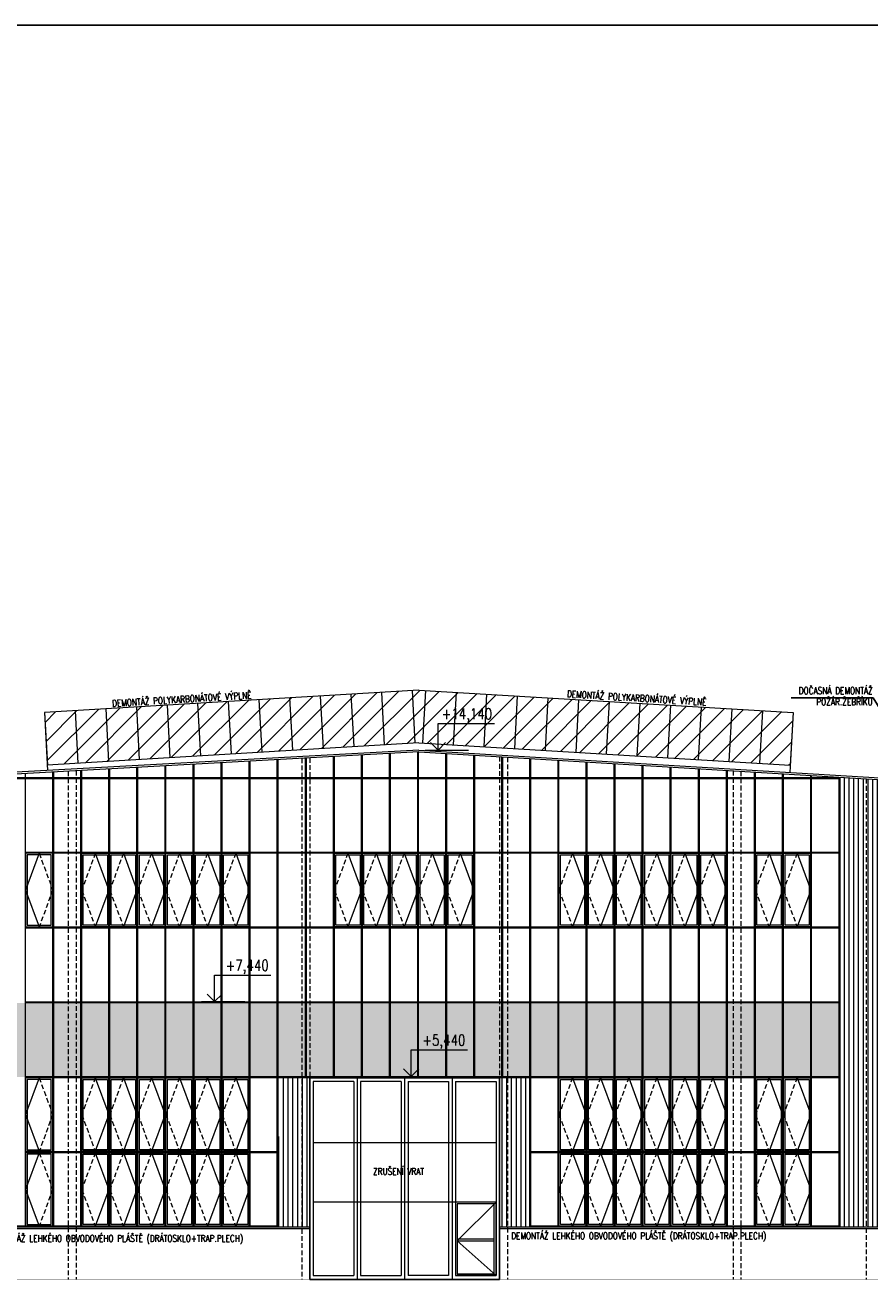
# Model space of a CAD drawing. Header units: millimetres. Extents: x -485339 to 350584, y -1189934 to 0.
# Tile 161 of 178: x -279443 to -256875, y -547570 to -513966. Entities that reach past the tile are written whole.
import ezdxf
from ezdxf import colors
from ezdxf.entities.mleader import LeaderData, LeaderLine
from ezdxf.enums import TextEntityAlignment as Align
from ezdxf.math import Vec2, Vec3

# ---------------------------------------------------------------- set-up
doc = ezdxf.new("R2010")
doc.units = ezdxf.units.MM
doc.header["$LTSCALE"] = 10
doc.linetypes.add('DASHED', pattern=[19.05, 12.7, -6.35])
doc.linetypes.add('ČÁRKOVANÁ', pattern=[19.05, 12.7, -6.35])
doc.layers.get('Defpoints').update_dxf_attribs({"color": 201})
for name, color, linetype, lineweight, true_color in [('BOUR_DVEŘE', 7, 'Continuous', 18, 0x4ccd32), ('BOUR_OBV.PLÁŠT', 7, 'Continuous', 18, 0x4ccd32), ('BOUR_OKNA', 7, 'Continuous', 18, 0x4ccd32), ('BOUR_ČÁRY_PLNÉ', 7, 'Continuous', 18, 0x4ccd32), ('BOUR_ŠRAFY', 7, 'Continuous', 18, 0x4ccd32), ('BOURÁNÍ_POPIS', 7, 'Continuous', 18, 0x4ccd32)]:
    doc.layers.add(name, color=color, linetype=linetype, lineweight=lineweight, true_color=true_color)
for name, color, linetype, lineweight in [('St__otvory_dveře', 40, 'Continuous', 18), ('St_kóty_výškové', 132, 'Continuous', 18), ('St_otvory_okna', 40, 'Continuous', 18), ('St_sloupy_opláštění_pohled', 25, 'ČÁRKOVANÁ', 18), ('St_čáry_obrys', 5, 'Continuous', 35), ('St_čáry_plné', 250, 'Continuous', 18)]:
    doc.layers.add(name, color=color, linetype=linetype, lineweight=lineweight)
doc.styles.add('ROMANS', font='romans.shx', dxfattribs={"width": 0.8})
doc.styles.get("Standard").update_dxf_attribs({"font": 'simplex.shx', "width": 0.8})
pattern_1 = [(90, (0, 160416.98), (-127, 8e-15), [])]

# ---------------------------------------------------------------- blocks, each defined once
blk = doc.blocks.new('G$CBEA78B39')
at = {"layer": 'St__otvory_dveře', "color": 0}
for p, q in [((-100, -100), (-100, 5287)), ((-100, 5287), (4970, 5287)), ((1076, 5187), (-8, 5187)), ((-8, 5187), (-8, 0)), ((1076, 5187), (1076, 0)), ((1168, 5287), (1168, -100)), ((1259, 5187), (1259, 0)), ((2343, 5187), (1259, 5187)), ((2343, 5187), (2343, 0)), ((2435, 5287), (2435, -100)), ((2527, 5187), (2527, 0)), ((2527, 5187), (3611, 5187)), ((3611, 5187), (3611, 0)), ((3702, 5287), (3702, -100)), ((3794, 5187), (3794, 0)), ((3794, 5187), (4878, 5187)), ((4878, 5187), (4878, 0)), ((4970, 5287), (4970, -100)), ((-8, 3561), (4878, 3561)), ((4878, 1965), (-8, 1965)), ((4878, 1965), (3794, 1965)), ((3794, 1965), (3794, 0)), ((4878, 1965), (3840, 933)), ((4832, 1915), (3840, 1915)), ((3840, 1915), (3840, 50)), ((4832, 50), (4832, 1915)), ((4878, 0), (4878, 1965)), ((3840, 983), (4832, 983)), ((3840, 933), (4878, 0)), ((3840, 933), (4832, 933)), ((3840, 50), (4832, 50)), ((4970, -100), (-100, -100)), ((-8, 0), (1076, 0)), ((1259, 0), (2343, 0)), ((3611, 0), (2527, 0)), ((3794, 0), (4878, 0)), ((4878, 0), (3794, 0))]:
    blk.add_line(p, q, dxfattribs=at)
blk.add_lwpolyline([(-100, -100), (4970, -100), (4970, 5287), (-100, 5287)], close=True, dxfattribs=at)
blk = doc.blocks.new('*U3990')
at = {"layer": 'St_čáry_plné'}
blk.add_lwpolyline([(0, 0), (-7, -1403)], dxfattribs=at)
blk = doc.blocks.new('*U3991')
at = {"layer": 'St_čáry_plné', "rotation": 3.440080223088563}
for p in [(-272379, -531941), (-271561, -531891), (-270742, -531842), (-269924, -531793), (-269105, -531744), (-278109, -532285), (-277290, -532236), (-276472, -532187), (-275653, -532137), (-274835, -532088), (-274016, -532039), (-273198, -531990), (-278927, -532334)]:
    blk.add_blockref('*U3990', p, dxfattribs=at)
blk = doc.blocks.new('*U3997')
at = {"layer": 'St_čáry_plné'}
blk.add_lwpolyline([(0, 0), (-7, 1403)], dxfattribs=at)
blk = doc.blocks.new('*U3996')
at = {"layer": 'St_čáry_plné', "rotation": 176.5599197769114}
for p in [(-268750, -531744), (-267931, -531793), (-267113, -531842), (-266294, -531891), (-265476, -531941), (-264657, -531990), (-263839, -532039), (-263020, -532088), (-262202, -532137), (-261383, -532187), (-260565, -532236), (-259746, -532285), (-258927, -532334)]:
    blk.add_blockref('*U3997', p, dxfattribs=at)
blk = doc.blocks.new('*U4033')
at = {"color": 0, "linetype": 'ByBlock', "lineweight": -2}
blk.add_line((3, 0), (-7, 0), dxfattribs=at)
for points in [[(0, 0), (0, 6.12), (0, 6.12), (-13, 6.12)], [(1.75, 1.75), (0, 0), (-1.75, 1.75)]]:
    blk.add_lwpolyline(points, dxfattribs=at)
at = {"color": 0, "linetype": 'ByBlock', "lineweight": -2, "style": 'ROMANS', "width": 0.8}
for tag, p in [('VYSKA', (-3.45, 9.62)), ('POPIS_001', (-12.5, 5.12))]:
    blk.add_attdef(tag, text='', height=2.5, dxfattribs=at).set_placement(p, align=Align.TOP_RIGHT)
blk = doc.blocks.new('G$CE9516F89')
at = {"layer": 'St_otvory_okna', "color": 0}
for points in [[(0, 0), (725, 0), (725, 1962.5), (0, 1962.5)], [(40, 40), (685, 40), (685, 1922.5), (40, 1922.5)]]:
    blk.add_lwpolyline(points, close=True, dxfattribs=at)
blk.add_lwpolyline([(362.5, 1962.5), (0, 981.25), (362.5, 0)], dxfattribs=at)
at = {"layer": 'St_otvory_okna', "color": 0, "linetype": 'ČÁRKOVANÁ'}
blk.add_lwpolyline([(362.5, 1962.5), (725, 981.25), (362.5, 0)], dxfattribs=at)

msp = doc.modelspace()

# ---------------------------------------------------------------- hatches: boundary and pattern name
at = {"layer": 'BOUR_ŠRAFY', "linetype": 'DASHED'}
h = msp.add_hatch(dxfattribs=at)
h.set_pattern_fill('ANSI31', color=256, scale=120)
h.set_pattern_definition([(45, (-75532.35, 0), (-269.40768, 269.40768), [])])
h.paths.add_polyline_path([(-278927.5, -532334.2), (-278843.3, -533734.2), (-268927.5, -533138.1), (-259004.5, -533734.6), (-258920.4, -532334.6), (-268927.5, -531733.1)])
at = {"layer": 'BOUR_ŠRAFY'}
h = msp.add_hatch(dxfattribs=at)
h.set_pattern_fill('ANSI31', color=256, scale=40, angle=45)
h.set_pattern_definition(pattern_1)
h.paths.add_polyline_path([(-257680.4, -546080.2), (-257680, -534067.7), (-238650, -535206.1), (-238650, -542020.2), (-254080, -542020.2), (-254080, -546080.2)])
h = msp.add_hatch(dxfattribs=at)
h.set_pattern_fill('ANSI31', color=256, scale=40, angle=45)
h.set_pattern_definition(pattern_1)
h.paths.add_polyline_path([(-271840, -542090.5), (-271840, -546080.2), (-272680.4, -546080.2), (-272680.4, -546055.2), (-272661.4, -542092.7)])
h = msp.add_hatch(dxfattribs=at)
h.set_pattern_fill('ANSI31', color=256, scale=40, angle=45)
h.set_pattern_definition(pattern_1)
h.paths.add_polyline_path([(-265955.4, -542092.7), (-265955.4, -546055.2), (-265955.4, -546080.2), (-266770, -546080.2), (-266770, -542092.7)])
at = {"layer": 'St_otvory_okna'}
h = msp.add_hatch(color=254, dxfattribs=at)
h.dxf.hatch_style = 1
h.paths.add_polyline_path([(-304205.4, -540092.7), (-304930.4, -540092.7), (-304930.4, -542067.7), (-304205.4, -542067.7)])
h.paths.add_polyline_path([(-304180.4, -540092.7), (-304180.4, -542067.7), (-303455.4, -542067.7), (-303455.4, -540092.7)])
h.paths.add_polyline_path([(-303430.4, -540092.7), (-303430.4, -542067.7), (-302705.4, -542067.7), (-302705.4, -540092.7)])
h.paths.add_polyline_path([(-302680.4, -542067.7), (-301955.4, -542067.7), (-301955.4, -540092.7), (-302680.4, -540092.7)])
h.paths.add_polyline_path([(-301930.4, -540092.7), (-301930.4, -542067.7), (-301205.4, -542067.7), (-301205.4, -540092.7)])
h.paths.add_polyline_path([(-301180.4, -540092.7), (-301180.4, -542067.7), (-300455.4, -542067.7), (-300455.4, -540092.7)])
h.paths.add_polyline_path([(-300430.4, -540092.7), (-300430.4, -542067.7), (-299705.4, -542067.7), (-299705.4, -540092.7)])
h.paths.add_polyline_path([(-299680.4, -540092.7), (-299680.4, -542067.7), (-298955.4, -542067.7), (-298955.4, -540092.7)])
h.paths.add_polyline_path([(-298930.4, -540092.7), (-298930.4, -542067.7), (-298205.4, -542067.7), (-298205.4, -540092.7)])
h.paths.add_polyline_path([(-297455.4, -540092.7), (-298180.4, -540092.7), (-298180.4, -542067.7), (-297455.4, -542067.7)])
h.paths.add_polyline_path([(-297430.4, -540092.7), (-297430.4, -542067.7), (-296705.4, -542067.7), (-296705.4, -540092.7)])
h.paths.add_polyline_path([(-296680.4, -540092.7), (-296680.4, -542067.7), (-295955.4, -542067.7), (-295955.4, -540092.7)])
h.paths.add_polyline_path([(-295930.4, -540092.7), (-295930.4, -542067.7), (-295205.4, -542067.7), (-295205.4, -540092.7)])
h.paths.add_polyline_path([(-295180.4, -540092.7), (-295180.4, -542067.7), (-294455.4, -542067.7), (-294455.4, -540092.7)])
h.paths.add_polyline_path([(-294430.4, -540092.7), (-294430.4, -542067.7), (-293705.4, -542067.7), (-293705.4, -540092.7)])
h.paths.add_polyline_path([(-293680.4, -540092.7), (-293680.4, -542067.7), (-292955.4, -542067.7), (-292955.4, -540092.7)])
h.paths.add_polyline_path([(-292930.4, -540092.7), (-292930.4, -542067.7), (-292205.4, -542067.7), (-292205.4, -540092.7)])
h.paths.add_polyline_path([(-292180.4, -540092.7), (-292180.4, -542067.7), (-291455.4, -542067.7), (-291455.4, -540092.7)])
h.paths.add_polyline_path([(-291430.4, -540092.7), (-291430.4, -542067.7), (-290705.4, -542067.7), (-290705.4, -540092.7)])
h.paths.add_polyline_path([(-290680.4, -542067.7), (-289955.4, -542067.7), (-289955.4, -540092.7), (-290680.4, -540092.7)])
h.paths.add_polyline_path([(-289930.4, -542067.7), (-289205.4, -542067.7), (-289205.4, -540092.7), (-289930.4, -540092.7)])
h.paths.add_polyline_path([(-289180.4, -542067.7), (-288455.4, -542067.7), (-288455.4, -540092.7), (-289180.4, -540092.7)])
h.paths.add_polyline_path([(-288430.4, -542067.7), (-287705.4, -542067.7), (-287705.4, -540092.7), (-288430.4, -540092.7)])
h.paths.add_polyline_path([(-287680.4, -542067.7), (-286955.4, -542067.7), (-286955.4, -540092.7), (-287680.4, -540092.7)])
h.paths.add_polyline_path([(-286930.4, -542067.7), (-286205.4, -542067.7), (-286205.4, -540092.7), (-286930.4, -540092.7)])
h.paths.add_polyline_path([(-286180.4, -542067.7), (-285455.4, -542067.7), (-285455.4, -540092.7), (-286180.4, -540092.7)])
h.paths.add_polyline_path([(-285430.4, -542067.7), (-284705.4, -542067.7), (-284705.4, -540092.7), (-285430.4, -540092.7)])
h.paths.add_polyline_path([(-284680.4, -542067.7), (-283955.4, -542067.7), (-283955.4, -540092.7), (-284680.4, -540092.7)])
h.paths.add_polyline_path([(-283930.4, -542067.7), (-283205.4, -542067.7), (-283205.4, -540092.7), (-283930.4, -540092.7)])
h.paths.add_polyline_path([(-283180.4, -540092.7), (-283180.4, -542067.7), (-282455.4, -542067.7), (-282455.4, -540092.7)])
h.paths.add_polyline_path([(-282430.4, -540092.7), (-282430.4, -542067.7), (-281705.4, -542067.7), (-281705.4, -540092.7)])
h.paths.add_polyline_path([(-281680.4, -542067.7), (-280955.4, -542067.7), (-280955.4, -540092.7), (-281680.4, -540092.7)])
h.paths.add_polyline_path([(-280930.4, -540092.7), (-280930.4, -542067.7), (-280205.4, -542067.7), (-280205.4, -540092.7)])
h.paths.add_polyline_path([(-280180.4, -540092.7), (-280180.4, -542067.7), (-279455.4, -542067.7), (-279455.4, -540092.7)])
h.paths.add_polyline_path([(-279430.4, -540092.7), (-279430.4, -542067.7), (-278705.4, -542067.7), (-278705.4, -540092.7)])
h.paths.add_polyline_path([(-278680.4, -540092.7), (-278680.4, -542067.7), (-277955.4, -542067.7), (-277955.4, -540092.7)])
h.paths.add_polyline_path([(-277205.4, -540092.7), (-277930.4, -540092.7), (-277930.4, -542067.7), (-277205.4, -542067.7)])
h.paths.add_polyline_path([(-276455.4, -540092.7), (-277180.4, -540092.7), (-277180.4, -542067.7), (-276455.4, -542067.7)])
h.paths.add_polyline_path([(-275705.4, -540092.7), (-276430.4, -540092.7), (-276430.4, -542067.7), (-275705.4, -542067.7)])
h.paths.add_polyline_path([(-274955.4, -540092.7), (-275680.4, -540092.7), (-275680.4, -542067.7), (-274955.4, -542067.7)])
h.paths.add_polyline_path([(-274205.4, -540092.7), (-274930.4, -540092.7), (-274930.4, -542067.7), (-274205.4, -542067.7)])
h.paths.add_polyline_path([(-273455.4, -540092.7), (-274180.4, -540092.7), (-274180.4, -542067.7), (-273455.4, -542067.7)])
h.paths.add_polyline_path([(-273430.4, -540092.7), (-273430.4, -542067.7), (-272705.4, -542067.7), (-272705.4, -540092.7)])
h.paths.add_polyline_path([(-272680.4, -540092.7), (-272680.4, -542067.7), (-271955.4, -542067.7), (-271955.4, -540092.7)])
h.paths.add_polyline_path([(-271930.4, -542067.7), (-271205.4, -542067.7), (-271205.4, -540092.7), (-271930.4, -540092.7)])
h.paths.add_polyline_path([(-271180.4, -542067.7), (-270455.4, -542067.7), (-270455.4, -540092.7), (-271180.4, -540092.7)])
h.paths.add_polyline_path([(-270430.4, -542067.7), (-269705.4, -542067.7), (-269705.4, -540092.7), (-270430.4, -540092.7)])
h.paths.add_polyline_path([(-269680.4, -542067.7), (-268955.4, -542067.7), (-268955.4, -540092.7), (-269680.4, -540092.7)])
h.paths.add_polyline_path([(-268930.4, -542067.7), (-268205.4, -542067.7), (-268205.4, -540092.7), (-268930.4, -540092.7)])
h.paths.add_polyline_path([(-268180.4, -542067.7), (-267455.4, -542067.7), (-267455.4, -540092.7), (-268180.4, -540092.7)])
h.paths.add_polyline_path([(-266705.4, -540092.7), (-267430.4, -540092.7), (-267430.4, -542067.7), (-266705.4, -542067.7)])
h.paths.add_polyline_path([(-266680.4, -542067.7), (-265955.4, -542067.7), (-265955.4, -540092.7), (-266680.4, -540092.7)])
h.paths.add_polyline_path([(-265930.4, -542067.7), (-265205.4, -542067.7), (-265205.4, -540092.7), (-265930.4, -540092.7)])
h.paths.add_polyline_path([(-264455.4, -540092.7), (-265180.4, -540092.7), (-265180.4, -542067.7), (-264455.4, -542067.7)])
h.paths.add_polyline_path([(-263705.4, -540092.7), (-264430.4, -540092.7), (-264430.4, -542067.7), (-263705.4, -542067.7)])
h.paths.add_polyline_path([(-262955.4, -540092.7), (-263680.4, -540092.7), (-263680.4, -542067.7), (-262955.4, -542067.7)])
h.paths.add_polyline_path([(-262205.4, -540092.7), (-262930.4, -540092.7), (-262930.4, -542067.7), (-262205.4, -542067.7)])
h.paths.add_polyline_path([(-261455.4, -540092.7), (-262180.4, -540092.7), (-262180.4, -542067.7), (-261455.4, -542067.7)])
h.paths.add_polyline_path([(-260705.4, -540092.7), (-261430.4, -540092.7), (-261430.4, -542067.7), (-260705.4, -542067.7)])
h.paths.add_polyline_path([(-260680.4, -542067.7), (-259955.4, -542067.7), (-259955.4, -540092.7), (-260680.4, -540092.7)])
h.paths.add_polyline_path([(-259205.4, -540092.7), (-259930.4, -540092.7), (-259930.4, -542067.7), (-259205.4, -542067.7)])
h.paths.add_polyline_path([(-258455.4, -540092.7), (-259180.4, -540092.7), (-259180.4, -542067.7), (-258455.4, -542067.7)])
h.paths.add_polyline_path([(-257705.4, -540092.7), (-258430.4, -540092.7), (-258430.4, -542067.7), (-257705.4, -542067.7)])

# ---------------------------------------------------------------- linework, layer by layer
at = {"layer": 'BOUR_OBV.PLÁŠT'}
for points in [[(-273430.4, -534092.7), (-273430.4, -533633.7)], [(-272705.4, -534092.7), (-272705.4, -533593.9)], [(-272680.4, -534092.7), (-272680.4, -533592.5)], [(-271955.4, -534092.7), (-271955.4, -533552.6)], [(-271930.4, -534092.7), (-271930.4, -533551.2)], [(-271205.4, -534092.7), (-271205.4, -533511.3)], [(-271180.4, -534092.7), (-271180.4, -533510)], [(-270455.4, -534092.7), (-270455.4, -533470.1)], [(-270430.4, -534092.7), (-270430.4, -533468.7)], [(-269705.4, -534092.7), (-269705.4, -533428.8)], [(-269680.4, -534092.7), (-269680.4, -533427.4)], [(-268955.4, -534092.7), (-268955.4, -533387.6)], [(-268930.4, -534092.7), (-268930.4, -533386.2)], [(-268205.4, -534092.7), (-268205.4, -533429.4)], [(-268180.4, -534092.7), (-268180.4, -533430.9)], [(-267455.4, -534092.7), (-267455.4, -533474.5)], [(-267430.4, -534092.7), (-267430.4, -533476)], [(-266705.4, -534092.7), (-266705.4, -533519.6)], [(-266680.4, -534092.7), (-266680.4, -533521.1)], [(-265955.4, -534092.7), (-265955.4, -533564.7)], [(-265930.4, -534092.7), (-265930.4, -533566.2)], [(-265205.4, -534092.7), (-265205.4, -533609.8)], [(-265180.4, -534092.7), (-265180.4, -533611.3)], [(-279430.4, -534092.7), (-279430.4, -533963.8)], [(-278705.4, -534092.7), (-278705.4, -533923.9)], [(-278680.4, -534092.7), (-278680.4, -533922.6)], [(-277955.4, -534092.7), (-277955.4, -533882.7)], [(-277930.4, -534092.7), (-277930.4, -533881.3)], [(-277205.4, -534092.7), (-277205.4, -533841.4)], [(-277180.4, -534092.7), (-277180.4, -533840)], [(-276455.4, -534092.7), (-276455.4, -533800.2)], [(-276430.4, -534092.7), (-276430.4, -533798.8)], [(-275705.4, -534092.7), (-275705.4, -533758.9)], [(-275680.4, -534092.7), (-275680.4, -533757.5)], [(-274955.4, -534092.7), (-274955.4, -533717.6)], [(-274930.4, -534092.7), (-274930.4, -533716.3)], [(-274205.4, -534092.7), (-274205.4, -533676.4)], [(-274180.4, -534092.7), (-274180.4, -533675)], [(-273455.4, -534092.7), (-273455.4, -533635.1)], [(-264455.4, -534092.7), (-264455.4, -533654.9)], [(-264430.4, -534092.7), (-264430.4, -533656.4)], [(-263705.4, -534092.7), (-263705.4, -533700)], [(-263680.4, -534092.7), (-263680.4, -533701.5)], [(-262955.4, -534092.7), (-262955.4, -533745)], [(-262930.4, -534092.7), (-262930.4, -533746.5)], [(-262205.4, -534092.7), (-262205.4, -533790.1)], [(-262180.4, -534092.7), (-262180.4, -533791.6)], [(-261455.4, -534092.7), (-261455.4, -533835.2)], [(-261430.4, -534092.7), (-261430.4, -533836.7)], [(-260705.4, -534092.7), (-260705.4, -533880.3)], [(-260680.4, -534092.7), (-260680.4, -533881.8)], [(-259955.4, -534092.7), (-259955.4, -533925.4)], [(-259930.4, -534092.7), (-259930.4, -533926.9)], [(-281317.9, -534067.7), (-257680.4, -534067.7), (-257680.4, -546080.2), (-265955.4, -546080.2), (-265955.4, -546055.2)], [(-281317.9, -534092.7), (-257705.4, -534092.7), (-257705.4, -546055.2), (-265955.4, -546055.2)], [(-279430.4, -546055.2), (-279430.4, -534092.7)], [(-278705.4, -546055.2), (-278705.4, -534092.7)], [(-278680.4, -546055.2), (-278680.4, -534092.7)], [(-277955.4, -546055.2), (-277955.4, -534092.7)], [(-277930.4, -546055.2), (-277930.4, -534092.7)], [(-277205.4, -546055.2), (-277205.4, -534092.7)], [(-277180.4, -546055.2), (-277180.4, -534092.7)], [(-276455.4, -546055.2), (-276455.4, -534092.7)], [(-276430.4, -546055.2), (-276430.4, -534092.7)], [(-275705.4, -546055.2), (-275705.4, -534092.7)], [(-275680.4, -546055.2), (-275680.4, -534092.7)], [(-274955.4, -546055.2), (-274955.4, -534092.7)], [(-274930.4, -546055.2), (-274930.4, -534092.7)], [(-274205.4, -546055.2), (-274205.4, -534092.7)], [(-274180.4, -546055.2), (-274180.4, -534092.7)], [(-273455.4, -546055.2), (-273455.4, -534092.7)], [(-273430.4, -546055.2), (-273430.4, -534092.7)], [(-272705.4, -546055.2), (-272705.4, -534092.7)], [(-272680.4, -546055.2), (-272680.4, -534092.7)], [(-271955.4, -542067.7), (-271955.4, -534092.7)], [(-271930.4, -542067.7), (-271930.4, -534092.7)], [(-271205.4, -542067.7), (-271205.4, -534092.7)], [(-271180.4, -542067.7), (-271180.4, -534092.7)], [(-270455.4, -542067.7), (-270455.4, -534092.7)], [(-270430.4, -542067.7), (-270430.4, -534092.7)], [(-269705.4, -542067.7), (-269705.4, -534092.7)], [(-269680.4, -542067.7), (-269680.4, -534092.7)], [(-268955.4, -542067.7), (-268955.4, -534092.7)], [(-268930.4, -542067.7), (-268930.4, -534092.7)], [(-268205.4, -542067.7), (-268205.4, -534092.7)], [(-268180.4, -542067.7), (-268180.4, -534092.7)], [(-267455.4, -542067.7), (-267455.4, -534092.7)], [(-267430.4, -542067.7), (-267430.4, -534092.7)], [(-266705.4, -542067.7), (-266705.4, -534092.7)], [(-266680.4, -542067.7), (-266680.4, -534092.7)], [(-265955.4, -546055.2), (-265955.4, -534092.7)], [(-265930.4, -546055.2), (-265930.4, -534092.7)], [(-265205.4, -546055.2), (-265205.4, -534092.7)], [(-265180.4, -546055.2), (-265180.4, -534092.7)], [(-264455.4, -546055.2), (-264455.4, -534092.7)], [(-264430.4, -546055.2), (-264430.4, -534092.7)], [(-263705.4, -546055.2), (-263705.4, -534092.7)], [(-263680.4, -546055.2), (-263680.4, -534092.7)], [(-262955.4, -546055.2), (-262955.4, -534092.7)], [(-262930.4, -546055.2), (-262930.4, -534092.7)], [(-262205.4, -546055.2), (-262205.4, -534092.7)], [(-262180.4, -546055.2), (-262180.4, -534092.7)], [(-261455.4, -546055.2), (-261455.4, -534092.7)], [(-261430.4, -546055.2), (-261430.4, -534092.7)], [(-260705.4, -546055.2), (-260705.4, -534092.7)], [(-260680.4, -546055.2), (-260680.4, -534092.7)], [(-259955.4, -546055.2), (-259955.4, -534092.7)], [(-259930.4, -546055.2), (-259930.4, -534092.7)], [(-259205.4, -534092.7), (-259205.4, -533970.5)], [(-259205.4, -546055.2), (-259205.4, -534092.7)], [(-259180.4, -534092.7), (-259180.4, -533972)], [(-259180.4, -546055.2), (-259180.4, -534092.7)], [(-258455.4, -534092.7), (-258455.4, -534015.5)], [(-258455.4, -546055.2), (-258455.4, -534092.7)], [(-258430.4, -534092.7), (-258430.4, -534017.1)], [(-258430.4, -546055.2), (-258430.4, -534092.7)], [(-278705.4, -536067.7), (-279430.4, -536067.7)], [(-278705.4, -536092.7), (-279430.4, -536092.7)], [(-277955.4, -536067.7), (-278680.4, -536067.7)], [(-277955.4, -536092.7), (-278680.4, -536092.7)], [(-277205.4, -536067.7), (-277930.4, -536067.7)], [(-277205.4, -536092.7), (-277930.4, -536092.7)], [(-276455.4, -536067.7), (-277180.4, -536067.7)], [(-276455.4, -536092.7), (-277180.4, -536092.7)], [(-275705.4, -536067.7), (-276430.4, -536067.7)], [(-275705.4, -536092.7), (-276430.4, -536092.7)], [(-274955.4, -536067.7), (-275680.4, -536067.7)], [(-274955.4, -536092.7), (-275680.4, -536092.7)], [(-274205.4, -536067.7), (-274930.4, -536067.7)], [(-274205.4, -536092.7), (-274930.4, -536092.7)], [(-273455.4, -536067.7), (-274180.4, -536067.7)], [(-273455.4, -536092.7), (-274180.4, -536092.7)], [(-272705.4, -536067.7), (-273430.4, -536067.7)], [(-272705.4, -536092.7), (-273430.4, -536092.7)], [(-271955.4, -536067.7), (-272680.4, -536067.7)], [(-271955.4, -536092.7), (-272680.4, -536092.7)], [(-271205.4, -536067.7), (-271930.4, -536067.7)], [(-271205.4, -536092.7), (-271930.4, -536092.7)], [(-270455.4, -536067.7), (-271180.4, -536067.7)], [(-270455.4, -536092.7), (-271180.4, -536092.7)], [(-269705.4, -536067.7), (-270430.4, -536067.7)], [(-269705.4, -536092.7), (-270430.4, -536092.7)], [(-268955.4, -536067.7), (-269680.4, -536067.7)], [(-268955.4, -536092.7), (-269680.4, -536092.7)], [(-268205.4, -536067.7), (-268930.4, -536067.7)], [(-268205.4, -536092.7), (-268930.4, -536092.7)], [(-267455.4, -536067.7), (-268180.4, -536067.7)], [(-267455.4, -536092.7), (-268180.4, -536092.7)], [(-266705.4, -536067.7), (-267430.4, -536067.7)], [(-266705.4, -536092.7), (-267430.4, -536092.7)], [(-265955.4, -536067.7), (-266680.4, -536067.7)], [(-265955.4, -536092.7), (-266680.4, -536092.7)], [(-265205.4, -536067.7), (-265930.4, -536067.7)], [(-265205.4, -536092.7), (-265930.4, -536092.7)], [(-264455.4, -536067.7), (-265180.4, -536067.7)], [(-264455.4, -536092.7), (-265180.4, -536092.7)], [(-263705.4, -536067.7), (-264430.4, -536067.7)], [(-263705.4, -536092.7), (-264430.4, -536092.7)], [(-262955.4, -536067.7), (-263680.4, -536067.7)], [(-262955.4, -536092.7), (-263680.4, -536092.7)], [(-262205.4, -536067.7), (-262930.4, -536067.7)], [(-262205.4, -536092.7), (-262930.4, -536092.7)], [(-261455.4, -536067.7), (-262180.4, -536067.7)], [(-261455.4, -536092.7), (-262180.4, -536092.7)], [(-260705.4, -536067.7), (-261430.4, -536067.7)], [(-260705.4, -536092.7), (-261430.4, -536092.7)], [(-259955.4, -536067.7), (-260680.4, -536067.7)], [(-259955.4, -536092.7), (-260680.4, -536092.7)], [(-259205.4, -536067.7), (-259930.4, -536067.7)], [(-259205.4, -536092.7), (-259930.4, -536092.7)], [(-258455.4, -536067.7), (-259180.4, -536067.7)], [(-258455.4, -536092.7), (-259180.4, -536092.7)], [(-257705.4, -536067.7), (-258430.4, -536067.7)], [(-257705.4, -536092.7), (-258430.4, -536092.7)], [(-278705.4, -538067.7), (-279430.4, -538067.7)], [(-278705.4, -538092.7), (-279430.4, -538092.7)], [(-277955.4, -538067.7), (-278680.4, -538067.7)], [(-277955.4, -538092.7), (-278680.4, -538092.7)], [(-277205.4, -538067.7), (-277930.4, -538067.7)], [(-277205.4, -538092.7), (-277930.4, -538092.7)], [(-276455.4, -538067.7), (-277180.4, -538067.7)], [(-276455.4, -538092.7), (-277180.4, -538092.7)], [(-275705.4, -538067.7), (-276430.4, -538067.7)], [(-275705.4, -538092.7), (-276430.4, -538092.7)], [(-274955.4, -538067.7), (-275680.4, -538067.7)], [(-274955.4, -538092.7), (-275680.4, -538092.7)], [(-274205.4, -538067.7), (-274930.4, -538067.7)], [(-274205.4, -538092.7), (-274930.4, -538092.7)], [(-273455.4, -538067.7), (-274180.4, -538067.7)], [(-273455.4, -538092.7), (-274180.4, -538092.7)], [(-272705.4, -538067.7), (-273430.4, -538067.7)], [(-272705.4, -538092.7), (-273430.4, -538092.7)], [(-271955.4, -538067.7), (-272680.4, -538067.7)], [(-271955.4, -538092.7), (-272680.4, -538092.7)], [(-271205.4, -538067.7), (-271930.4, -538067.7)], [(-271205.4, -538092.7), (-271930.4, -538092.7)], [(-270455.4, -538067.7), (-271180.4, -538067.7)], [(-270455.4, -538092.7), (-271180.4, -538092.7)], [(-269705.4, -538067.7), (-270430.4, -538067.7)], [(-269705.4, -538092.7), (-270430.4, -538092.7)], [(-268955.4, -538067.7), (-269680.4, -538067.7)], [(-268955.4, -538092.7), (-269680.4, -538092.7)], [(-268205.4, -538067.7), (-268930.4, -538067.7)], [(-268205.4, -538092.7), (-268930.4, -538092.7)], [(-267455.4, -538067.7), (-268180.4, -538067.7)], [(-267455.4, -538092.7), (-268180.4, -538092.7)], [(-266705.4, -538067.7), (-267430.4, -538067.7)], [(-266705.4, -538092.7), (-267430.4, -538092.7)], [(-265955.4, -538067.7), (-266680.4, -538067.7)], [(-265955.4, -538092.7), (-266680.4, -538092.7)], [(-265205.4, -538067.7), (-265930.4, -538067.7)], [(-265205.4, -538092.7), (-265930.4, -538092.7)], [(-264455.4, -538067.7), (-265180.4, -538067.7)], [(-264455.4, -538092.7), (-265180.4, -538092.7)], [(-263705.4, -538067.7), (-264430.4, -538067.7)], [(-263705.4, -538092.7), (-264430.4, -538092.7)], [(-262955.4, -538067.7), (-263680.4, -538067.7)], [(-262955.4, -538092.7), (-263680.4, -538092.7)], [(-262205.4, -538067.7), (-262930.4, -538067.7)], [(-262205.4, -538092.7), (-262930.4, -538092.7)], [(-261455.4, -538067.7), (-262180.4, -538067.7)], [(-261455.4, -538092.7), (-262180.4, -538092.7)], [(-260705.4, -538067.7), (-261430.4, -538067.7)], [(-260705.4, -538092.7), (-261430.4, -538092.7)], [(-259955.4, -538067.7), (-260680.4, -538067.7)], [(-259955.4, -538092.7), (-260680.4, -538092.7)], [(-259205.4, -538067.7), (-259930.4, -538067.7)], [(-259205.4, -538092.7), (-259930.4, -538092.7)], [(-258455.4, -538067.7), (-259180.4, -538067.7)], [(-258455.4, -538092.7), (-259180.4, -538092.7)], [(-257705.4, -538067.7), (-258430.4, -538067.7)], [(-257705.4, -538092.7), (-258430.4, -538092.7)], [(-278705.4, -540067.7), (-279430.4, -540067.7)], [(-278705.4, -540092.7), (-279430.4, -540092.7)], [(-277955.4, -540067.7), (-278680.4, -540067.7)], [(-277955.4, -540092.7), (-278680.4, -540092.7)], [(-277205.4, -540067.7), (-277930.4, -540067.7)], [(-277205.4, -540092.7), (-277930.4, -540092.7)], [(-276455.4, -540067.7), (-277180.4, -540067.7)], [(-276455.4, -540092.7), (-277180.4, -540092.7)], [(-275705.4, -540067.7), (-276430.4, -540067.7)], [(-275705.4, -540092.7), (-276430.4, -540092.7)], [(-274955.4, -540067.7), (-275680.4, -540067.7)], [(-274955.4, -540092.7), (-275680.4, -540092.7)], [(-274205.4, -540067.7), (-274930.4, -540067.7)], [(-274205.4, -540092.7), (-274930.4, -540092.7)], [(-273455.4, -540067.7), (-274180.4, -540067.7)], [(-273455.4, -540092.7), (-274180.4, -540092.7)], [(-272705.4, -540067.7), (-273430.4, -540067.7)], [(-272705.4, -540092.7), (-273430.4, -540092.7)], [(-271955.4, -540067.7), (-272680.4, -540067.7)], [(-271955.4, -540092.7), (-272680.4, -540092.7)], [(-271205.4, -540067.7), (-271930.4, -540067.7)], [(-271205.4, -540092.7), (-271930.4, -540092.7)], [(-270455.4, -540067.7), (-271180.4, -540067.7)], [(-270455.4, -540092.7), (-271180.4, -540092.7)], [(-269705.4, -540067.7), (-270430.4, -540067.7)], [(-269705.4, -540092.7), (-270430.4, -540092.7)], [(-268955.4, -540067.7), (-269680.4, -540067.7)], [(-268955.4, -540092.7), (-269680.4, -540092.7)], [(-268205.4, -540067.7), (-268930.4, -540067.7)], [(-268205.4, -540092.7), (-268930.4, -540092.7)], [(-267455.4, -540067.7), (-268180.4, -540067.7)], [(-267455.4, -540092.7), (-268180.4, -540092.7)], [(-266705.4, -540067.7), (-267430.4, -540067.7)], [(-266705.4, -540092.7), (-267430.4, -540092.7)], [(-265955.4, -540067.7), (-266680.4, -540067.7)], [(-265955.4, -540092.7), (-266680.4, -540092.7)], [(-265205.4, -540067.7), (-265930.4, -540067.7)], [(-265205.4, -540092.7), (-265930.4, -540092.7)], [(-264455.4, -540067.7), (-265180.4, -540067.7)], [(-264455.4, -540092.7), (-265180.4, -540092.7)], [(-263705.4, -540067.7), (-264430.4, -540067.7)], [(-263705.4, -540092.7), (-264430.4, -540092.7)], [(-262955.4, -540067.7), (-263680.4, -540067.7)], [(-262955.4, -540092.7), (-263680.4, -540092.7)], [(-262205.4, -540067.7), (-262930.4, -540067.7)], [(-262205.4, -540092.7), (-262930.4, -540092.7)], [(-261455.4, -540067.7), (-262180.4, -540067.7)], [(-261455.4, -540092.7), (-262180.4, -540092.7)], [(-260705.4, -540067.7), (-261430.4, -540067.7)], [(-260705.4, -540092.7), (-261430.4, -540092.7)], [(-259955.4, -540067.7), (-260680.4, -540067.7)], [(-259955.4, -540092.7), (-260680.4, -540092.7)], [(-259205.4, -540067.7), (-259930.4, -540067.7)], [(-259205.4, -540092.7), (-259930.4, -540092.7)], [(-258455.4, -540067.7), (-259180.4, -540067.7)], [(-258455.4, -540092.7), (-259180.4, -540092.7)], [(-257705.4, -540067.7), (-258430.4, -540067.7)], [(-257705.4, -540092.7), (-258430.4, -540092.7)], [(-278705.4, -542067.7), (-279430.4, -542067.7)], [(-278705.4, -542092.7), (-279430.4, -542092.7)], [(-277955.4, -542067.7), (-278680.4, -542067.7)], [(-277955.4, -542092.7), (-278680.4, -542092.7)], [(-277205.4, -542067.7), (-277930.4, -542067.7)], [(-277205.4, -542092.7), (-277930.4, -542092.7)], [(-276455.4, -542067.7), (-277180.4, -542067.7)], [(-276455.4, -542092.7), (-277180.4, -542092.7)], [(-275705.4, -542067.7), (-276430.4, -542067.7)], [(-275705.4, -542092.7), (-276430.4, -542092.7)], [(-274955.4, -542067.7), (-275680.4, -542067.7)], [(-274955.4, -542092.7), (-275680.4, -542092.7)], [(-274205.4, -542067.7), (-274930.4, -542067.7)], [(-274205.4, -542092.7), (-274930.4, -542092.7)], [(-273455.4, -542067.7), (-274180.4, -542067.7)], [(-273455.4, -542092.7), (-274180.4, -542092.7)], [(-272705.4, -542067.7), (-273430.4, -542067.7)], [(-272705.4, -542092.7), (-273430.4, -542092.7)], [(-265955.4, -542067.7), (-272680.4, -542067.7)], [(-265955.4, -542092.7), (-272680.4, -542092.7)], [(-265205.4, -542067.7), (-265930.4, -542067.7)], [(-265205.4, -542092.7), (-265930.4, -542092.7)], [(-264455.4, -542067.7), (-265180.4, -542067.7)], [(-264455.4, -542092.7), (-265180.4, -542092.7)], [(-263705.4, -542067.7), (-264430.4, -542067.7)], [(-263705.4, -542092.7), (-264430.4, -542092.7)], [(-262955.4, -542067.7), (-263680.4, -542067.7)], [(-262955.4, -542092.7), (-263680.4, -542092.7)], [(-262205.4, -542067.7), (-262930.4, -542067.7)], [(-262205.4, -542092.7), (-262930.4, -542092.7)], [(-261455.4, -542067.7), (-262180.4, -542067.7)], [(-261455.4, -542092.7), (-262180.4, -542092.7)], [(-260705.4, -542067.7), (-261430.4, -542067.7)], [(-260705.4, -542092.7), (-261430.4, -542092.7)], [(-259955.4, -542067.7), (-260680.4, -542067.7)], [(-259955.4, -542092.7), (-260680.4, -542092.7)], [(-259205.4, -542067.7), (-259930.4, -542067.7)], [(-259205.4, -542092.7), (-259930.4, -542092.7)], [(-258455.4, -542067.7), (-259180.4, -542067.7)], [(-258455.4, -542092.7), (-259180.4, -542092.7)], [(-257705.4, -542067.7), (-258430.4, -542067.7)], [(-257705.4, -542092.7), (-258430.4, -542092.7)], [(-278705.4, -544067.7), (-279430.4, -544067.7)], [(-278705.4, -544092.7), (-279430.4, -544092.7)], [(-277955.4, -544067.7), (-278680.4, -544067.7)], [(-277955.4, -544092.7), (-278680.4, -544092.7)], [(-277205.4, -544067.7), (-277930.4, -544067.7)], [(-277205.4, -544092.7), (-277930.4, -544092.7)], [(-276455.4, -544067.7), (-277180.4, -544067.7)], [(-276455.4, -544092.7), (-277180.4, -544092.7)], [(-275705.4, -544067.7), (-276430.4, -544067.7)], [(-275705.4, -544092.7), (-276430.4, -544092.7)], [(-274955.4, -544067.7), (-275680.4, -544067.7)], [(-274955.4, -544092.7), (-275680.4, -544092.7)], [(-274205.4, -544067.7), (-274930.4, -544067.7)], [(-274205.4, -544092.7), (-274930.4, -544092.7)], [(-273455.4, -544067.7), (-274180.4, -544067.7)], [(-273455.4, -544092.7), (-274180.4, -544092.7)], [(-272705.4, -544067.7), (-273430.4, -544067.7)], [(-272705.4, -544092.7), (-273430.4, -544092.7)], [(-265205.4, -544067.7), (-265930.4, -544067.7)], [(-265205.4, -544092.7), (-265930.4, -544092.7)], [(-264455.4, -544067.7), (-265180.4, -544067.7)], [(-264455.4, -544092.7), (-265180.4, -544092.7)], [(-263705.4, -544067.7), (-264430.4, -544067.7)], [(-263705.4, -544092.7), (-264430.4, -544092.7)], [(-262955.4, -544067.7), (-263680.4, -544067.7)], [(-262955.4, -544092.7), (-263680.4, -544092.7)], [(-262205.4, -544067.7), (-262930.4, -544067.7)], [(-262205.4, -544092.7), (-262930.4, -544092.7)], [(-261455.4, -544067.7), (-262180.4, -544067.7)], [(-261455.4, -544092.7), (-262180.4, -544092.7)], [(-260705.4, -544067.7), (-261430.4, -544067.7)], [(-260705.4, -544092.7), (-261430.4, -544092.7)], [(-259955.4, -544067.7), (-260680.4, -544067.7)], [(-259955.4, -544092.7), (-260680.4, -544092.7)], [(-259205.4, -544067.7), (-259930.4, -544067.7)], [(-259205.4, -544092.7), (-259930.4, -544092.7)], [(-258455.4, -544067.7), (-259180.4, -544067.7)], [(-258455.4, -544092.7), (-259180.4, -544092.7)], [(-257705.4, -544067.7), (-258430.4, -544067.7)], [(-257705.4, -544092.7), (-258430.4, -544092.7)], [(-272680.4, -546055.2), (-281317.9, -546055.2)], [(-272680.4, -546055.2), (-272680.4, -546080.2)]]:
    msp.add_lwpolyline(points, dxfattribs=at)
at = {"layer": 'BOUR_ČÁRY_PLNÉ'}
for points in [[(-268927.6, -533386), (-238650, -535206.1)], [(-268927.5, -533335.9), (-238650, -535156)]]:
    msp.add_lwpolyline(points, dxfattribs=at)
at = {"layer": 'Defpoints'}
msp.add_lwpolyline([(-485339.2, -513966), (143293.5, -513966), (143293.5, -775236.5), (-485339.2, -775236.5)], close=True, dxfattribs=at)
at = {"layer": 'St_sloupy_opláštění_pohled'}
for points in [[(-272050, -533557.8), (-272050, -547477.5)], [(-271840, -533546.2), (-271840, -547477.5)], [(-266770, -533515.7), (-266770, -547477.5)], [(-266560, -533528.4), (-266560, -547477.5)], [(-278290, -533901.1), (-278290, -547477.5)], [(-278080, -533889.5), (-278080, -547477.5)], [(-260530, -533890.8), (-260530, -547480.2)], [(-260320, -533903.5), (-260320, -547480.2)], [(-256976.9, -534104.4), (-256976.9, -547480.2)]]:
    msp.add_lwpolyline(points, dxfattribs=at)
at = {"layer": 'St_čáry_obrys', "const_width": 10}
msp.add_lwpolyline([(-307896.1, -547480.2), (-237074.4, -547480.2)], dxfattribs=at)
at = {"layer": 'St_čáry_plné'}
for points in [[(-268927.5, -531733.1), (-278927.5, -532334.2)], [(-268927.5, -531733.1), (-258927.5, -532334.2)], [(-278927.5, -532334.2), (-278843.2, -533881.4)], [(-258927.5, -532334.2), (-259014.5, -533931.8)], [(-268927.5, -533138.1), (-278851.2, -533734.7)], [(-268927.5, -533138.1), (-259003.8, -533734.7)], [(-268927.5, -533335.9), (-281320.6, -534017.7)], [(-268927.6, -533386), (-281317.9, -534067.7)], [(-271840, -546080.2), (-290770, -546080.2)], [(-271840, -546130.2), (-290770, -546130.2)], [(-254080, -546080.2), (-266770, -546080.2)], [(-254080, -546130.2), (-266770, -546130.2)]]:
    msp.add_lwpolyline(points, dxfattribs=at)

# ---------------------------------------------------------------- block references
at = {"layer": 'BOUR_DVEŘE'}
msp.add_blockref('G$CBEA78B39', (-271740, -547377.5), dxfattribs=at)
at = {"layer": 'BOUR_OKNA'}
for p in [(-279430.4, -538055.2), (-279430.4, -544055.2), (-279430.4, -546055.2)]:
    msp.add_blockref('G$CE9516F89', p, dxfattribs=at)
at = {"layer": 'BOUR_OKNA', "xscale": -1}
for p in [(-277205.4, -538055.2), (-276455.4, -538055.2), (-275705.4, -538055.2), (-274955.4, -538055.2), (-274205.4, -538055.2), (-273455.4, -538055.2), (-270455.4, -538055.2), (-269705.4, -538055.2), (-268955.4, -538055.2), (-268205.4, -538055.2), (-267455.4, -538055.2), (-264455.4, -538055.2), (-263705.4, -538055.2), (-262955.4, -538055.2), (-262205.4, -538055.2), (-261455.4, -538055.2), (-260705.4, -538055.2), (-259205.4, -538055.2), (-258455.4, -538055.2), (-277205.4, -544055.2), (-276455.4, -544055.2), (-275705.4, -544055.2), (-274955.4, -544055.2), (-274205.4, -544055.2), (-273455.4, -544055.2), (-264455.4, -544055.2), (-263705.4, -544055.2), (-262955.4, -544055.2), (-262205.4, -544055.2), (-261455.4, -544055.2), (-260705.4, -544055.2), (-259205.4, -544055.2), (-258455.4, -544055.2), (-277205.4, -546055.2), (-276455.4, -546055.2), (-275705.4, -546055.2), (-274955.4, -546055.2), (-274205.4, -546055.2), (-273455.4, -546055.2), (-264455.4, -546055.2), (-263705.4, -546055.2), (-262955.4, -546055.2), (-262205.4, -546055.2), (-261455.4, -546055.2), (-260705.4, -546055.2), (-259205.4, -546055.2), (-258455.4, -546055.2)]:
    msp.add_blockref('G$CE9516F89', p, dxfattribs=at)
at = {"layer": 'St_kóty_výškové'}
ref = msp.add_blockref('*U4033', (-268412.2, -533335.9), dxfattribs=dict(at, xscale=-115.8301158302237, yscale=115.8301158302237, zscale=115.8301158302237))
ref.add_attrib('VYSKA', '+14,140', dxfattribs={"layer": '0', "color": 0, "linetype": 'ByBlock', "lineweight": -2, "height": 289.58, "style": 'ROMANS', "width": 0.8}).set_placement((-266964.5, -532221.1), align=Align.TOP_RIGHT)
ref = msp.add_blockref('*U4033', (-274381.6, -540055.2), dxfattribs=dict(at, xscale=-115.8301158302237, yscale=115.8301158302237, zscale=115.8301158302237))
ref.add_attrib('VYSKA', '+7,440', dxfattribs={"layer": '0', "color": 0, "linetype": 'ByBlock', "lineweight": -2, "height": 289.58, "style": 'ROMANS', "width": 0.8}).set_placement((-272933.8, -538940.3), align=Align.TOP_RIGHT)
ref = msp.add_blockref('*U4033', (-269127.6, -542055.2), dxfattribs=dict(at, xscale=-115.8301158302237, yscale=115.8301158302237, zscale=115.8301158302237))
ref.add_attrib('VYSKA', '+5,440', dxfattribs={"layer": '0', "color": 0, "linetype": 'ByBlock', "lineweight": -2, "height": 289.58, "style": 'ROMANS', "width": 0.8}).set_placement((-267679.8, -540940.3), align=Align.TOP_RIGHT)
at = {"layer": 'St_čáry_plné'}
for name in ['*U3991', '*U3996']:
    msp.add_blockref(name, (0, 0), dxfattribs=at)

# ---------------------------------------------------------------- texts
at = {"layer": 'BOURÁNÍ_POPIS', "width": 0.8}
for rotation, p in [(3.44008, (-277116.1, -532179.9)), (356.55992, (-264972.4, -531921))]:
    msp.add_text('DEMONTÁŽ POLYKARBONÁTOVÉ VÝPLNĚ', height=180, rotation=rotation, dxfattribs=at).set_placement(p)
for s, p in [('ZRUŠENÍ VRAT', (-270148, -544682.8)), ('DEMONTÁŽ LEHKÉHO OBVODOVÉHO PLÁŠTĚ (DRÁTOSKLO+TRAP.PLECH)', (-280432.9, -546472.7)), ('DEMONTÁŽ LEHKÉHO OBVODOVÉHO PLÁŠTĚ (DRÁTOSKLO+TRAP.PLECH)', (-266457.2, -546404.9))]:
    msp.add_text(s, height=180, dxfattribs=at).set_placement(p)

# ---------------------------------------------------------------- leaders
at = {"layer": 'BOURÁNÍ_POPIS'}
ml = msp.add_multileader_mtext('Standard', dxfattribs=at)
ml.set_content('DOČASNÁ DEMONTÁŽ\\PPOŽÁR.ŽEBŘÍKU ')
ml.set_leader_properties()
ml.build(insert=Vec2(0, 0))
ml.multileader.update_dxf_attribs({"text_left_attachment_type": 6, "text_right_attachment_type": 6, "arrow_head_size": 180})
ctx = ml.context
ctx.base_point, ctx.char_height, ctx.arrow_head_size, ctx.plane_origin = Vec3(-259072.1, -531935.1), 180, 180, Vec3(-256012.1, -530970.7)
ctx.left_attachment, ctx.right_attachment, ctx.text_align_type = 6, 6, 2
notes = []
notes.append((ctx, [(0, (1, 1, 0), (-256790.4, -531935.1), (-1, 0), 8, [(0, [(-256020.9, -533169.4)], 0, [])])]))
ctx.mtext.insert, ctx.mtext.alignment, ctx.mtext.flow_direction = Vec3(-256800.4, -531657.4), 3, 5
for ctx, leaders in notes:
    for number, flags, end, landing, length, lines in leaders:
        leader = LeaderData()
        leader.index, (leader.has_last_leader_line, leader.has_dogleg_vector, leader.attachment_direction) = number, flags
        leader.last_leader_point, leader.dogleg_vector, leader.dogleg_length = Vec3(end), Vec3(landing), length
        for number, points, colour, breaks in lines:
            line = LeaderLine()
            line.index, line.vertices, line.color, line.breaks = number, Vec3.list(points), colors.encode_raw_color(colour), breaks
            leader.lines.append(line)
        ctx.leaders.append(leader)

doc.saveas('drawing.dxf')
